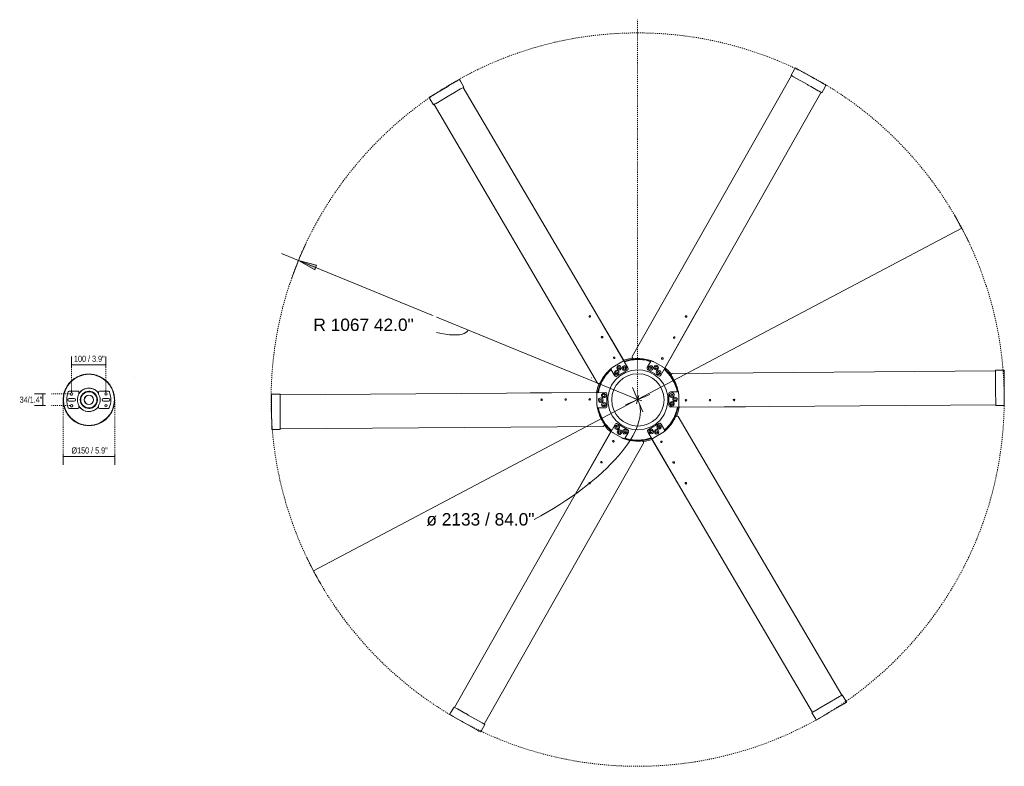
# Model space of a CAD drawing. Header units: millimetres. Extents: x 5663 to 13567, y -2091 to 7700.
# Tile 3 of 3: x 10703 to 13567, y 5528 to 7700. Entities that reach past the tile are written whole.
import ezdxf

# ---------------------------------------------------------------- set-up
doc = ezdxf.new("R2010")
doc.units = ezdxf.units.MM
doc.linetypes.add('Dash', pattern=[6, 3, -3])
doc.linetypes.add('Punto', pattern=[4.7625, 0, -4.7625])
for name, color, linetype, lineweight in [('Aparatos eléctricos', 7, 'Continuous', 15), ('Cotas', 7, 'Continuous', 9), ('Cotas-18', 7, 'Continuous', 9), ('Cotas-8', 7, 'Continuous', 9), ('Lighthing Fixture Detail Wide Black', 7, 'Continuous', 20)]:
    doc.layers.add(name, color=color, linetype=linetype, lineweight=lineweight)
doc.layers.add('Lighthing Fixture Dim Grey Dash', color=7, linetype='Dash', lineweight=15, true_color=0xd2d2d2)
doc.layers.add('Ligthing Fixture ADD', color=7, linetype='Punto', lineweight=9, true_color=0xffffff)
doc.styles.add('Arial', font='arial.ttf', dxfattribs={"height": 36})
doc.styles.add('Arial Narrow_1', font='ARIALN.TTF', dxfattribs={"height": 17.6})
doc.dimstyles.new('Diameter_-_3mm_Arial', dxfattribs={"dimscale": 304.8, "dimtxt": 36.729338, "dimasz": 0, "dimexe": 0.141732, "dimexo": 0, "dimgap": 0.088583, "dimtad": 3, "dimjust": 3, "dimtih": 1, "dimtoh": 1, "dimdec": 0, "dimzin": 0, "dimdsep": 46, "dimtxsty": 'Arial', "dimblk1": 'NONE', "dimblk2": 'NONE', "dimsah": 1, "dimcen": 0.09, "dimadec": 0, "dimazin": 0, "dimtfac": 1, "dimtdec": 4, "dimtix": 1, "dimtmove": 0, "dimatfit": 2, "dimfxl": 1, "dimtvp": 1, "dimtolj": 1, "dimtzin": 0, "dimarcsym": 2})
doc.dimstyles.new('FARO_-_2_2mm_Arial_Narrow_mm_Inch_Left_H', dxfattribs={"dimscale": 304.8, "dimtxt": 18.012385, "dimasz": 0, "dimexe": 0.07874, "dimexo": 0.0625, "dimgap": 0.013123, "dimtad": 3, "dimtih": 1, "dimtoh": 1, "dimdec": 0, "dimzin": 0, "dimdsep": 46, "dimtxsty": 'Arial Narrow_1', "dimblk1": 'NONE', "dimblk2": 'NONE', "dimsah": 1, "dimcen": 0.09, "dimadec": 0, "dimazin": 0, "dimtfac": 1, "dimtdec": 4, "dimtix": 1, "dimtmove": 0, "dimatfit": 3, "dimfxl": 0.026247, "dimfxlon": 1, "dimtvp": 1, "dimtolj": 1, "dimtzin": 0, "dimarcsym": 2})
doc.dimstyles.new('FARO_-_2_2mm_Arial_Narrow_mm_Inch_Right_2', dxfattribs={"dimscale": 304.8, "dimtxt": 18.012385, "dimasz": 0, "dimexe": 0.07874, "dimexo": 0.0625, "dimgap": 0.013123, "dimtad": 1, "dimdec": 0, "dimzin": 0, "dimdsep": 46, "dimtxsty": 'Arial Narrow_1', "dimblk1": 'NONE', "dimblk2": 'NONE', "dimsah": 1, "dimcen": 0.09, "dimadec": 0, "dimazin": 0, "dimtfac": 1, "dimtdec": 4, "dimtix": 1, "dimtmove": 0, "dimatfit": 3, "dimfxl": 0.026247, "dimfxlon": 1, "dimtvp": 1, "dimtolj": 1, "dimtzin": 0, "dimarcsym": 2})
doc.dimstyles.new('Radial_-_3mm_Arial', dxfattribs={"dimscale": 304.8, "dimtxt": 36.729338, "dimasz": 0.177165, "dimexe": 0.177165, "dimexo": 0, "dimgap": 0.103346, "dimtad": 3, "dimjust": 3, "dimtih": 1, "dimtoh": 1, "dimdec": 0, "dimzin": 0, "dimdsep": 46, "dimtxsty": 'Arial', "dimsah": 1, "dimcen": 0.09, "dimdle": 0.177165, "dimadec": 0, "dimazin": 0, "dimtfac": 1, "dimtdec": 4, "dimtix": 1, "dimtmove": 0, "dimatfit": 2, "dimfxl": 1, "dimtvp": 1, "dimtfill": 1, "dimtolj": 1, "dimtzin": 0, "dimarcsym": 2})

# ---------------------------------------------------------------- blocks, each defined once
blk = doc.blocks.new('33465A - 33461A ANDROS Anodized white ceiling fan-545737-Planta_PDF Fixing Holes')
at = {"layer": 'Aparatos eléctricos', "lineweight": 9}
for p, q in [((-42.9, 3.5), (-57.9, 3.5)), ((-57.5, 25), (-31.9, 25)), ((-28.9, 22), (-28.9, 16.8)), ((28.1, 16.8), (28.1, 22)), ((31.1, 25), (56.7, 25)), ((57.1, 3.5), (42.1, 3.5)), ((-57.9, -3.5), (-42.9, -3.5)), ((-31.9, -25), (-57.5, -25)), ((-28.9, -16.8), (-28.9, -22)), ((28.1, -22), (28.1, -16.8)), ((56.7, -25), (31.1, -25)), ((42.1, -3.5), (57.1, -3.5))]:
    blk.add_line(p, q, dxfattribs=at)
at = {"layer": 'Aparatos eléctricos', "lineweight": 9, "flags": 128}
for points in [[(-28.9, 18.1), (-24.3, 24.1), (-18, 29.1), (-10.7, 32.5), (-2.8, 34.1), (0, 34.2)], [(0, 34.2), (8, 33.2), (15.5, 30.5), (22.2, 26), (27.6, 20.1), (28.1, 19.3)], [(0, -34.2), (-8, -33.2), (-15.5, -30.5), (-22.2, -26), (-27.6, -20.1), (-28.9, -17.8)], [(28.1, -19.2), (24.3, -24.1), (18, -29.1), (10.7, -32.5), (2.8, -34.1), (0, -34.2)]]:
    blk.add_lwpolyline(points, dxfattribs=at)
at = {"layer": 'Aparatos eléctricos', "lineweight": 9}
for centre, radius, start, end in [((0, 0), 74.2, 90, 270), ((0, 0), 75, 128.5101, 132.1501), ((0, 0), 75, 120.9619, 124.7), ((0, 0), 75, 113.5101, 117.1501), ((0, 0), 75, 105.9619, 109.7), ((0, 0), 75, 98.5101, 102.1501), ((0, 0), 75, 90.9619, 94.7), ((0, 0), 74.2, 270, 90), ((0, 0), 75, 83.5101, 87.1501), ((0, 0), 75, 75.9563, 79.7), ((0, 0), 75, 68.5475, 72.2291), ((0, 0), 75, 60.9673, 64.6573), ((0, 0), 75, 53.4724, 57.0698), ((0, 0), 75, 150.9619, 154.7), ((0, 0), 75, 143.5101, 147.1501), ((0, 0), 75, 135.9619, 139.7), ((0, 0), 34.1, 90, 148.3469), ((0, 0), 34.1, 34.073, 90), ((0, 0), 75, 45.9619, 49.7449), ((0, 0), 75, 38.5101, 42.1501), ((0, 0), 75, 30.9619, 34.7), ((0, 0), 75, 23.5101, 27.1501), ((0, 0), 75, 173.5101, 177.1501), ((0, 0), 75, 165.9619, 169.7), ((0, 0), 75, 158.5101, 162.1501), ((-0.7, 0), 63.9, 158.8687, 201.0085), ((-57.9, 0), 3.5, 90, 270), ((-57.5, 22), 3.04, 90, 158.8687), ((-50.4, 17), 3.5, 360, 180), ((-50.4, 17), 3.5, 180, 360), ((-42.9, 0), 3.5, 270, 90), ((-0.7, 0), 32.9, 149.2547, 210.7453), ((-31.9, 22), 3.01, 0, 90), ((0, 0), 25, 90, 270), ((0, 0), 23.5, 90, 270), ((0, 0), 13.5, 90, 270), ((0, 0), 13.3, 90, 270), ((0, 0), 25, 66, 90), ((0, 0), 23.5, 270, 90), ((0, 0), 13.5, 270, 90), ((0, 0), 13.3, 270, 90), ((0, 0), 25, 294.0001, 65.9999), ((31.1, 22), 3.01, 90, 180), ((-0.2, 0), 32.9, 329.2547, 30.7453), ((42.1, 0), 3.5, 90, 270), ((49.6, 17), 3.5, 0, 180), ((49.6, 17), 3.5, 180, 360), ((56.7, 22), 3.04, 21.1313, 90), ((57.1, 0), 3.5, 270, 90), ((-0.2, 0), 63.9, 338.9915, 21.1313), ((0, 0), 75, 15.9619, 19.7), ((0, 0), 75, 8.5101, 12.1501), ((0, 0), 75, 0.9619, 4.7), ((0, 0), 75, 180.9619, 184.7), ((0, 0), 75, 188.5101, 192.1501), ((0, 0), 75, 195.9619, 199.7), ((-57.5, -22), 3.04, 198.3769, 270), ((-50.4, -17), 3.5, 360, 180), ((-50.4, -17), 3.5, 180, 360), ((-31.9, -22), 3.01, 270, 0), ((0, 0), 34.1, 211.6531, 270), ((0, 0), 34.1, 270, 325.927), ((0, 0), 25, 270, 294), ((31.1, -22), 3.01, 180, 270), ((49.6, -17), 3.5, 0, 180), ((49.6, -17), 3.5, 180, 360), ((56.7, -22), 3.04, 270, 341.6231), ((0, 0), 75, 338.5101, 342.1501), ((0, 0), 75, 345.9619, 349.7), ((0, 0), 75, 353.5101, 357.1501), ((0, 0), 75, 203.5101, 207.1501), ((0, 0), 75, 210.9619, 214.7), ((0, 0), 75, 218.5101, 222.1501), ((0, 0), 75, 225.9619, 229.7449), ((0, 0), 75, 308.5101, 312.1501), ((0, 0), 75, 315.9619, 319.7), ((0, 0), 75, 323.5101, 327.1501), ((0, 0), 75, 330.9619, 334.7), ((0, 0), 75, 233.4724, 237.0698), ((0, 0), 75, 240.9673, 244.6573), ((0, 0), 75, 248.5475, 252.2291), ((0, 0), 75, 255.9563, 259.7), ((0, 0), 75, 263.5101, 267.1501), ((0, 0), 75, 270.9619, 274.7), ((0, 0), 75, 278.5101, 282.1501), ((0, 0), 75, 285.9619, 289.7), ((0, 0), 75, 293.5101, 297.1501), ((0, 0), 75, 300.9619, 304.7)]:
    blk.add_arc(centre, radius, start, end, dxfattribs=at)
blk = doc.blocks.new('33465A - 33461A ANDROS Anodized white ceiling fan-545737-Planta_PDF')
at = {"layer": 'Aparatos eléctricos'}
for p, q in [((-465.6, 961.4), (-505.9, 938.6)), ((-465.6, 961.4), (-462.5, 963.2)), ((-457.9, 965.8), (-462.5, 963.2)), ((-457.9, 965.8), (-455.4, 961.5)), ((-455.4, 961.5), (-445.6, 944.1)), ((-540.2, 919.1), (-547.2, 915.2)), ((-540.2, 919.1), (-537.4, 920.7)), ((-515.3, 933.3), (-537.4, 920.7)), ((-515.3, 933.3), (-513.3, 934.4)), ((-508.2, 937.3), (-513.3, 934.4)), ((-508.2, 937.3), (-505.9, 938.6)), ((-493.5, 916.9), (-495.8, 915.6)), ((-493.5, 916.9), (-453.3, 939.7)), ((-450.2, 941.5), (-453.3, 939.7)), ((-450.2, 941.5), (-445.6, 944.1)), ((-447.3, 943.1), (16.4, 125.7)), ((506.3, 909.9), (516.4, 927.2)), ((516.4, 927.2), (518.9, 931.5)), ((519, 931.5), (518.9, 931.5)), ((525.9, 927.4), (519, 931.5)), ((525.9, 927.4), (528.7, 925.8)), ((550.6, 912.9), (528.7, 925.8)), ((-547.2, 915.2), (-547.2, 915.1)), ((-544.8, 910.8), (-547.2, 915.1)), ((-534.9, 893.4), (-544.8, 910.8)), ((-534.9, 893.4), (-527.9, 897.4)), ((-534.9, 893.4), (-534.9, 893.4)), ((-78.2, 92.4), (-533.1, 894.4)), ((-525, 899), (-527.9, 897.4)), ((-503, 911.5), (-525, 899)), ((-500.9, 912.7), (-503, 911.5)), ((-500.9, 912.7), (-495.8, 915.6)), ((41, 114), (508, 908.9)), ((506.3, 909.9), (506.3, 909.9)), ((506.3, 909.9), (513.2, 905.8)), ((516, 904.2), (513.2, 905.8)), ((537.9, 891.3), (516, 904.2)), ((539.9, 890.2), (537.9, 891.3)), ((539.9, 890.2), (545, 887.2)), ((550.6, 912.9), (552.6, 911.7)), ((557.7, 908.7), (552.6, 911.7)), ((557.7, 908.7), (559.9, 907.4)), ((599.8, 884), (559.9, 907.4)), ((547.3, 885.9), (545, 887.2)), ((547.3, 885.9), (587.1, 862.4)), ((590.2, 860.6), (587.1, 862.4)), ((590.2, 860.6), (594.8, 857.9)), ((605, 875.1), (594.8, 857.9)), ((599.8, 884), (602.9, 882.2)), ((607.5, 879.5), (602.9, 882.2)), ((607.5, 879.5), (605, 875.1)), ((593.1, 858.9), (117.1, 48.7)), ((-66.4, 71.5), (-173.8, 260.9)), ((28.8, 93.3), (139, 281)), ((-1065.4, 86.4), (-1060.4, 86.3)), ((-1065.4, 86.4), (-1065.4, 81)), ((-1060.4, 86.3), (-1040.4, 86.2)), ((-1040.4, 80.9), (-1040.4, 86.2)), ((-73, 95.4), (-78.2, 92.5)), ((-78.2, 92.5), (-78.2, 92.4)), ((-73, 95.4), (-72.3, 95.8)), ((-46.4, 110.5), (-72.3, 95.8)), ((-29.2, 86.9), (-59.6, 69.7)), ((-46.4, 110.5), (-45.7, 110.9)), ((-45.4, 111.1), (-45.7, 110.9)), ((-37.8, 112.3), (-27.3, 93.8)), ((60.7, 68.7), (30.5, 86.4)), ((46.2, 110.9), (41, 114)), ((41, 114), (41, 114)), ((46.2, 110.9), (46.9, 110.5)), ((72.5, 95.4), (46.9, 110.5)), ((78.3, 88.8), (67.6, 70.5)), ((72.5, 95.4), (73.1, 95)), ((73.5, 94.8), (73.1, 95)), ((-1065.4, 77.5), (-1065.8, 31.2)), ((-1065.4, 77.5), (-1065.4, 81)), ((-1040.8, 31), (-1040.4, 77.3)), ((-1040.4, 84.2), (-100.7, 77.1)), ((-1040.4, 80.9), (-1040.4, 77.3)), ((-1065.8, 28.6), (-1065.8, 31.2)), ((-1040.8, 31), (-1040.8, 28.4)), ((-1065.9, 20.4), (-1066.1, -5)), ((-1065.8, 28.6), (-1065.9, 22.7)), ((-1065.9, 20.4), (-1065.9, 22.7)), ((-1040.9, 20.2), (-1041.1, -5.2)), ((-1040.9, 22.5), (-1040.8, 28.4)), ((-1040.9, 22.5), (-1040.9, 20.2)), ((-118.9, 15.1), (-119.1, -14.7)), ((-118.9, 16.2), (-118.9, 15.8)), ((-118.9, 15.1), (-118.9, 15.8)), ((-116.1, 23.4), (-94.8, 23.3)), ((-89.9, 18.2), (-90.1, -16.8)), ((89.9, -18.2), (90.1, 16.8)), ((95.2, 21.7), (312.9, 20.1)), ((118.9, -15.1), (119.1, 14.7)), ((119.1, 15.5), (119.2, 21.5)), ((119.1, 15.5), (119.1, 14.7)), ((119.2, 21.5), (1041.1, 14.5)), ((119.2, 21.5), (119.2, 21.5)), ((1040.9, -20.2), (1041.1, 5.2)), ((1041.2, 16.5), (1041.1, 8.4)), ((1041.1, 5.2), (1041.1, 8.4)), ((1041.2, 16.5), (1061.2, 16.4)), ((1041.2, 16.5), (1041.2, 16.5)), ((1061.2, 16.4), (1066.2, 16.3)), ((1065.9, -20.4), (1066.1, 5)), ((1066.1, 8.3), (1066.2, 16.3)), ((1066.1, 8.3), (1066.1, 5)), ((1066.2, 16.3), (1066.2, 16.3)), ((-1066.1, -8.3), (-1066.2, -16.3)), ((-1061.2, -16.4), (-1066.2, -16.3)), ((-1066.2, -16.3), (-1066.2, -16.3)), ((-1066.1, -8.3), (-1066.1, -5)), ((-1041.2, -16.5), (-1061.2, -16.4)), ((-1041.2, -16.5), (-1041.1, -8.4)), ((-1041.2, -16.5), (-1041.2, -16.5)), ((-1041.1, -5.2), (-1041.1, -8.4)), ((-119.2, -21.5), (-1041.1, -14.5)), ((-95.2, -21.7), (-312.9, -20.1)), ((-119.1, -15.5), (-119.2, -21.5)), ((-119.2, -21.5), (-119.2, -21.5)), ((-119.1, -15.5), (-119.1, -14.7)), ((116.1, -23.4), (94.8, -23.3)), ((118.9, -15.1), (118.9, -15.8)), ((118.9, -16.2), (118.9, -15.8)), ((1040.9, -22.5), (1040.8, -28.4)), ((1040.8, -31), (1040.8, -28.4)), ((1040.9, -22.5), (1040.9, -20.2)), ((1065.8, -28.6), (1065.9, -22.7)), ((1065.8, -28.6), (1065.8, -31.2)), ((1065.9, -20.4), (1065.9, -22.7)), ((-593.1, -858.9), (-117.1, -48.7)), ((1040.8, -31), (1040.4, -77.3)), ((1065.4, -77.5), (1065.8, -31.2)), ((-78.3, -88.8), (-67.6, -70.5)), ((-60.7, -68.7), (-30.5, -86.4)), ((29.2, -86.9), (59.6, -69.7)), ((66.4, -71.5), (173.8, -260.9)), ((1040.4, -84.2), (100.7, -77.1)), ((1040.4, -80.9), (1040.4, -77.3)), ((1040.4, -80.9), (1040.4, -86.2)), ((1065.4, -77.5), (1065.4, -81)), ((1065.4, -86.4), (1065.4, -81)), ((-41, -114), (-508, -908.9)), ((-28.8, -93.3), (-139, -281)), ((-73.5, -94.8), (-73.1, -95)), ((-72.5, -95.4), (-73.1, -95)), ((-72.5, -95.4), (-46.9, -110.5)), ((-46.2, -110.9), (-46.9, -110.5)), ((-46.2, -110.9), (-41, -114)), ((-41, -114), (-41, -114)), ((37.8, -112.3), (27.3, -93.8)), ((45.4, -111.1), (45.7, -110.9)), ((46.4, -110.5), (45.7, -110.9)), ((46.4, -110.5), (72.3, -95.8)), ((73, -95.4), (72.3, -95.8)), ((73, -95.4), (78.2, -92.5)), ((78.2, -92.4), (533.1, -894.4)), ((78.2, -92.5), (78.2, -92.4)), ((1060.4, -86.3), (1040.4, -86.2)), ((1065.4, -86.4), (1060.4, -86.3)), ((447.3, -943.1), (-16.4, -125.7)), ((-605, -875.1), (-594.8, -857.9)), ((-590.2, -860.6), (-594.8, -857.9)), ((-607.5, -879.5), (-605, -875.1)), ((-607.5, -879.5), (-602.9, -882.2)), ((-599.8, -884), (-602.9, -882.2)), ((-599.8, -884), (-559.9, -907.4)), ((-590.2, -860.6), (-587.1, -862.4)), ((-547.3, -885.9), (-587.1, -862.4)), ((-547.3, -885.9), (-545, -887.2)), ((-539.9, -890.2), (-545, -887.2)), ((-557.7, -908.7), (-559.9, -907.4)), ((-557.7, -908.7), (-552.6, -911.7)), ((-550.6, -912.9), (-552.6, -911.7)), ((-550.6, -912.9), (-528.7, -925.8)), ((-539.9, -890.2), (-537.9, -891.3)), ((-537.9, -891.3), (-516, -904.2)), ((-506.3, -909.9), (-516.4, -927.2)), ((-516, -904.2), (-513.2, -905.8)), ((-506.3, -909.9), (-513.2, -905.8)), ((-506.3, -909.9), (-506.3, -909.9)), ((493.5, -916.9), (495.8, -915.6)), ((500.9, -912.7), (495.8, -915.6)), ((500.9, -912.7), (503, -911.5)), ((503, -911.5), (525, -899)), ((525, -899), (527.9, -897.4)), ((534.9, -893.4), (527.9, -897.4)), ((534.9, -893.4), (544.8, -910.8)), ((534.9, -893.4), (534.9, -893.4)), ((540.2, -919.1), (547.2, -915.2)), ((544.8, -910.8), (547.2, -915.1)), ((547.2, -915.2), (547.2, -915.1)), ((-525.9, -927.4), (-528.7, -925.8)), ((-525.9, -927.4), (-519, -931.5)), ((-519, -931.5), (-518.9, -931.5)), ((-516.4, -927.2), (-518.9, -931.5)), ((450.2, -941.5), (445.6, -944.1)), ((455.4, -961.5), (445.6, -944.1)), ((450.2, -941.5), (453.3, -939.7)), ((493.5, -916.9), (453.3, -939.7)), ((465.6, -961.4), (505.9, -938.6)), ((508.2, -937.3), (505.9, -938.6)), ((508.2, -937.3), (513.3, -934.4)), ((515.3, -933.3), (513.3, -934.4)), ((515.3, -933.3), (537.4, -920.7)), ((540.2, -919.1), (537.4, -920.7)), ((457.9, -965.8), (455.4, -961.5)), ((457.9, -965.8), (462.5, -963.2)), ((465.6, -961.4), (462.5, -963.2))]:
    blk.add_line(p, q, dxfattribs=at)
at = {"layer": 'Aparatos eléctricos', "flags": 128}
for points in [[(-37.1, 111), (-24, 115), (-2.6, 117.5), (0, 117.5)], [(0, 117.5), (21.4, 115.5), (38.9, 110.6)], [(15.1, 121.1), (21.9, 120.5), (41.6, 115.1)], [(-114.7, 23.4), (-113.4, 30.7), (-105.9, 50.8), (-94.9, 69.3), (-80.6, 85.5), (-76.3, 88.9)], [(-97.4, 73.6), (-88.4, 84.9), (-78.7, 93.2)], [(0, -87.5), (-18.5, -85.5), (-36.1, -79.7), (-52.1, -70.3), (-65.8, -57.7), (-76.5, -42.5), (-83.7, -25.4), (-87.2, -7.2), (-86.8, 11.4), (-82.4, 29.4), (-74.4, 46.1), (-62.9, 60.8), (-48.7, 72.7), (-32.3, 81.3), (-14.4, 86.3), (0, 87.5)], [(0, 87.5), (18.5, 85.5), (36.1, 79.7), (52.1, 70.3), (65.8, 57.7), (76.5, 42.5), (83.7, 25.4), (87.2, 7.2), (86.8, -11.4), (82.4, -29.4), (74.4, -46.1), (62.9, -60.8), (48.7, -72.7), (32.3, -81.3), (14.4, -86.3), (0, -87.5)], [(77.8, 87.9), (78.7, 87.3), (93.3, 71.4), (104.8, 53.2), (112.7, 33.2), (115, 21.6)], [(112.4, 47.5), (116.6, 37.7), (120.2, 21.6)], [(-112.4, -47.5), (-116.6, -37.7), (-120.2, -21.6)], [(-77.8, -87.9), (-78.7, -87.3), (-93.3, -71.4), (-104.8, -53.2), (-112.7, -33.2), (-115, -21.6)], [(114.7, -23.4), (113.4, -30.7), (105.9, -50.8), (94.9, -69.3), (80.6, -85.5), (76.3, -88.9)], [(97.4, -73.6), (88.4, -84.9), (78.7, -93.2)], [(0, -117.5), (-21.4, -115.5), (-38.9, -110.6)], [(37.1, -111), (24, -115), (2.6, -117.5), (0, -117.5)], [(-15.1, -121.1), (-21.9, -120.5), (-41.6, -115.1)]]:
    blk.add_lwpolyline(points, dxfattribs=at)
at = {"layer": 'Aparatos eléctricos'}
for centre, radius, start, end in [((-167.5, 264.5), 7.35, 205.5103, 209.5663), ((145.4, 277.3), 7.35, 145.5103, 149.5663), ((-140.3, 242.3), 2.29, 29.5663, 209.5663), ((-140.3, 242.3), 2.29, 209.5663, 29.5663), ((139.7, 242.7), 2.29, 149.5663, 329.5663), ((139.7, 242.7), 2.29, 329.5663, 149.5663), ((-105.8, 181.4), 2.29, 29.5663, 209.5663), ((-105.8, 181.4), 2.29, 209.5663, 29.5663), ((104.2, 182.3), 2.29, 149.5663, 329.5663), ((104.2, 182.3), 2.29, 329.5663, 149.5663), ((-71.2, 120.6), 2.29, 29.5663, 209.5663), ((-71.2, 120.6), 2.29, 209.5663, 29.5663), ((0, 0), 119, 90, 108.6663), ((0, 0), 119, 70.4653, 90), ((68.8, 122), 2.29, 149.5663, 329.5663), ((68.8, 122), 2.29, 329.5663, 149.5663), ((0, 0), 119, 130.4836, 168.6335), ((-60.2, 79.9), 6.62, 299.5663, 119.5663), ((-53.2, 94), 6.58, 119.5663, 299.5663), ((-53.2, 94), 6.58, 299.5663, 119.5663), ((-53.2, 94), 3.1, 119.5663, 299.5663), ((-53.2, 94), 3.1, 299.5663, 119.5663), ((-37.6, 92.7), 6.61, 119.5663, 299.5663), ((-37.6, 92.7), 6.61, 299.5663, 119.5663), ((-37.6, 92.7), 3.1, 119.5663, 299.5663), ((-37.6, 92.7), 3.1, 299.5663, 119.5663), ((469.7, 495.9), 636.2, 216.9507, 217.0876), ((-31.6, 91.3), 5, 299.5663, 29.5663), ((33.1, 90.8), 5, 149.5663, 239.5663), ((39.1, 92.1), 6.62, 59.5663, 239.5663), ((39.1, 92.1), 6.62, 239.5663, 59.5663), ((39.1, 92.1), 3.1, 59.5663, 239.5663), ((39.1, 92.1), 3.1, 239.5663, 59.5663), ((54.8, 93.1), 6.58, 59.5663, 239.5663), ((54.8, 93.1), 6.58, 239.5663, 59.5663), ((54.8, 93.1), 3.1, 59.5663, 239.5663), ((54.8, 93.1), 3.1, 239.5663, 59.5663), ((664.3, -158.9), 636.2, 156.9507, 157.0876), ((0, 0), 119, 10.4715, 48.6284), ((-60.2, 79.9), 6.62, 119.5663, 299.5663), ((-62.1, 74), 5, 209.5663, 299.5663), ((-60.2, 79.9), 3.1, 119.5663, 299.5663), ((-60.2, 79.9), 3.1, 299.5663, 119.5663), ((61.5, 78.9), 6.61, 59.5663, 239.5663), ((61.5, 78.9), 6.61, 239.5663, 59.5663), ((61.5, 78.9), 3.1, 59.5663, 239.5663), ((61.5, 78.9), 3.1, 239.5663, 59.5663), ((63.2, 73), 5, 239.5663, 329.5663), ((-280, -0.3), 2.29, 89.5663, 269.5663), ((-280, -0.3), 2.29, 269.5663, 89.5663), ((-210, -0.9), 2.29, 89.5663, 269.5663), ((-210, -0.9), 2.29, 269.5663, 89.5663), ((-140, -1.4), 2.29, 89.5663, 269.5663), ((-140, -1.4), 2.29, 269.5663, 89.5663), ((-194.6, 654.8), 636.2, 276.9507, 277.0876), ((-108, 0.9), 6.58, 359.5663, 179.5663), ((-108, 0.9), 6.58, 179.5663, 359.5663), ((-108, 0.9), 3.1, 359.5663, 179.5663), ((-108, 0.9), 3.1, 179.5663, 359.5663), ((-99.1, 13.8), 6.61, 359.5663, 179.5663), ((-99.1, 13.8), 6.61, 179.5663, 359.5663), ((-99.1, 13.8), 3.1, 359.5663, 179.5663), ((-99.1, 13.8), 3.1, 179.5663, 359.5663), ((-94.9, 18.3), 5, 359.5663, 89.5663), ((95.1, 16.7), 5, 89.5663, 179.5663), ((99.3, 12.2), 6.62, 359.5663, 179.5663), ((99.3, 12.2), 6.62, 179.5663, 359.5663), ((99.3, 12.2), 3.1, 359.5663, 179.5663), ((99.3, 12.2), 3.1, 179.5663, 359.5663), ((108, -0.9), 6.58, 359.5663, 179.5663), ((108, -0.9), 3.1, 359.5663, 179.5663), ((140, 1.4), 2.29, 89.5663, 269.5663), ((140, 1.4), 2.29, 269.5663, 89.5663), ((210, 0.9), 2.29, 89.5663, 269.5663), ((210, 0.9), 2.29, 269.5663, 89.5663), ((280, 0.3), 2.29, 89.5663, 269.5663), ((280, 0.3), 2.29, 269.5663, 89.5663), ((312.8, 12.8), 7.35, 85.5103, 89.5663), ((-312.8, -12.8), 7.35, 265.5103, 269.5663), ((0, 0), 119, 190.4715, 228.6284), ((-99.3, -12.2), 6.62, 359.5663, 179.5663), ((-99.3, -12.2), 6.62, 179.5663, 359.5663), ((-99.3, -12.2), 3.1, 359.5663, 179.5663), ((-99.3, -12.2), 3.1, 179.5663, 359.5663), ((-95.1, -16.7), 5, 269.5663, 359.5663), ((0, 0), 119, 310.4836, 348.6335), ((94.9, -18.3), 5, 179.5663, 269.5663), ((99.1, -13.8), 6.61, 359.5663, 179.5663), ((99.1, -13.8), 6.61, 179.5663, 359.5663), ((99.1, -13.8), 3.1, 359.5663, 179.5663), ((99.1, -13.8), 3.1, 179.5663, 359.5663), ((108, -0.9), 6.58, 179.5663, 359.5663), ((108, -0.9), 3.1, 179.5663, 359.5663), ((194.6, -654.8), 636.2, 96.9507, 97.0876), ((-61.5, -78.9), 6.61, 59.5663, 239.5663), ((-63.2, -73), 5, 59.5663, 149.5663), ((-61.5, -78.9), 6.61, 239.5663, 59.5663), ((-61.5, -78.9), 3.1, 59.5663, 239.5663), ((-61.5, -78.9), 3.1, 239.5663, 59.5663), ((-39.1, -92.1), 6.62, 59.5663, 239.5663), ((60.2, -79.9), 6.62, 119.5663, 299.5663), ((60.2, -79.9), 6.62, 299.5663, 119.5663), ((60.2, -79.9), 3.1, 119.5663, 299.5663), ((60.2, -79.9), 3.1, 299.5663, 119.5663), ((62.1, -74), 5, 29.5663, 119.5663), ((-664.3, 158.9), 636.2, 336.9507, 337.0876), ((-54.8, -93.1), 6.58, 59.5663, 239.5663), ((-54.8, -93.1), 6.58, 239.5663, 59.5663), ((-54.8, -93.1), 3.1, 59.5663, 239.5663), ((-54.8, -93.1), 3.1, 239.5663, 59.5663), ((-39.1, -92.1), 6.62, 239.5663, 59.5663), ((-39.1, -92.1), 3.1, 59.5663, 239.5663), ((-39.1, -92.1), 3.1, 239.5663, 59.5663), ((0, 0), 119, 250.4653, 270), ((-33.1, -90.8), 5, 329.5663, 59.5663), ((0, 0), 119, 270, 288.6663), ((31.6, -91.3), 5, 119.5663, 209.5663), ((37.6, -92.7), 6.61, 119.5663, 299.5663), ((37.6, -92.7), 6.61, 299.5663, 119.5663), ((37.6, -92.7), 3.1, 119.5663, 299.5663), ((37.6, -92.7), 3.1, 299.5663, 119.5663), ((-469.7, -495.9), 636.2, 36.951, 37.0876), ((53.2, -94), 6.58, 119.5663, 299.5663), ((53.2, -94), 6.58, 299.5663, 119.5663), ((53.2, -94), 3.1, 119.5663, 299.5663), ((53.2, -94), 3.1, 299.5663, 119.5663), ((-68.8, -122), 2.29, 149.5663, 329.5663), ((-68.8, -122), 2.29, 329.5663, 149.5663), ((71.2, -120.6), 2.29, 29.5663, 209.5663), ((71.2, -120.6), 2.29, 209.5663, 29.5663), ((-104.2, -182.3), 2.29, 149.5663, 329.5663), ((-104.2, -182.3), 2.29, 329.5663, 149.5663), ((105.8, -181.4), 2.29, 29.5663, 209.5663), ((105.8, -181.4), 2.29, 209.5663, 29.5663), ((-139.7, -242.7), 2.29, 149.5663, 329.5663), ((-139.7, -242.7), 2.29, 329.5663, 149.5663), ((140.3, -242.3), 2.29, 29.5663, 209.5663), ((140.3, -242.3), 2.29, 209.5663, 29.5663), ((-145.4, -277.3), 7.35, 327.4181, 329.5663), ((167.5, -264.5), 7.35, 25.5103, 29.5663)]:
    blk.add_arc(centre, radius, start, end, dxfattribs=at)
for points in [[(-42.7, 112.1), (-39.8, 113.2), (-37, 114.1), (-34.1, 115)], [(10.9, 119.6), (6.8, 119.9), (-1.5, 120.2), (-14.3, 119.3), (-27.2, 117.1), (-35.7, 114.6), (-40, 113.1)], [(-28.5, 116.5), (-25.8, 117.2), (-23.1, 117.7), (-20.4, 118.2)], [(-15.1, 119), (-10.8, 119.5), (-6.6, 119.8), (-2.3, 120)], [(13.4, 119.9), (13, 119.8), (12.2, 119.6), (11.4, 119.5), (10.9, 119.6)], [(14.2, 120.4), (14.1, 120.3), (13.9, 120.2), (13.6, 120.1), (13.5, 120), (13.4, 119.9)], [(14.2, 120.4), (14.4, 120.5), (14.7, 120.7), (14.9, 120.9)], [(16.4, 123.7), (16.4, 123.8), (16.4, 123.9), (16.5, 124)], [(-40.8, 112.8), (-41, 112.8), (-41.3, 112.6), (-42, 112.4), (-42.7, 112.1), (-43.4, 111.9), (-44.1, 111.6), (-44.8, 111.3), (-45.2, 111.1), (-45.4, 111.1)], [(-40, 113.1), (-40, 113.1), (-40.2, 113), (-40.4, 112.9), (-40.6, 112.9), (-40.7, 112.8), (-40.8, 112.8)], [(77.3, 91.7), (77.2, 91.9), (76.9, 92.1), (76.4, 92.5), (75.8, 93), (75.2, 93.5), (74.6, 94), (74, 94.4), (73.7, 94.7), (73.5, 94.8)], [(75.8, 93), (78.1, 91.1), (80.4, 89.1), (82.5, 87)], [(78, 91.2), (77.9, 91.2), (77.8, 91.3), (77.6, 91.5), (77.4, 91.6), (77.3, 91.7), (77.3, 91.7)], [(109, 50.3), (107.3, 54), (103.3, 61.4), (96.2, 72), (87.8, 82.1), (81.4, 88.2), (78, 91.2)], [(-98.1, 69.2), (-100.4, 65.9), (-104.8, 58.8), (-110.5, 47.3), (-115, 35), (-117.1, 26.3), (-117.9, 22)], [(-110.6, 46.4), (-108.9, 50.4), (-107.1, 54.2), (-105.1, 58)], [(-98.9, 76.1), (-99, 76.1), (-99.1, 76.2), (-99.2, 76.2)], [(-97.2, 71.6), (-97.2, 71.1), (-97.4, 70.3), (-97.8, 69.6), (-98.1, 69.2)], [(-97.2, 72.5), (-97.2, 72.8), (-97.2, 73.1), (-97.3, 73.4)], [(-97.2, 72.4), (-97.2, 72.4), (-97.1, 72.1), (-97.2, 71.8), (-97.2, 71.6), (-97.2, 71.6)], [(86.6, 82.9), (88.6, 80.9), (90.4, 78.8), (92.2, 76.7)], [(95.5, 72.6), (98.1, 69.1), (100.5, 65.6), (102.7, 62)], [(-115.1, 33.6), (-114.4, 36.2), (-113.5, 38.9), (-112.5, 41.5)], [(110.6, 48.4), (110.2, 48.6), (109.6, 49.2), (109.2, 49.9), (109, 50.3)], [(111.3, 47.9), (111.2, 48), (111.1, 48.1), (110.8, 48.2), (110.6, 48.3), (110.6, 48.4)], [(111.3, 47.9), (111.6, 47.8), (111.9, 47.7), (112.1, 47.6)], [(112.8, 47.4), (112.9, 47.4), (113, 47.4), (113.1, 47.4)], [(115.4, 47.6), (115.4, 47.7), (115.5, 47.7), (115.6, 47.7)], [(-118.1, 21.1), (-118.1, 20.9), (-118.2, 20.5), (-118.3, 19.9), (-118.4, 19.1), (-118.6, 18.3), (-118.7, 17.6), (-118.8, 16.9), (-118.9, 16.4), (-118.9, 16.2)], [(-118.4, 19.1), (-117.9, 22.1), (-117.3, 25.1), (-116.6, 28)], [(-117.9, 22), (-118, 21.9), (-118, 21.7), (-118, 21.5), (-118.1, 21.3), (-118.1, 21.1), (-118.1, 21.1)], [(98.1, -69.2), (100.4, -65.9), (104.8, -58.8), (110.5, -47.3), (115, -35), (117.1, -26.3), (117.9, -22)], [(118.4, -19.1), (117.9, -22.1), (117.3, -25.1), (116.6, -28)], [(117.9, -22), (118, -21.9), (118, -21.7), (118, -21.5), (118.1, -21.3), (118.1, -21.1), (118.1, -21.1)], [(118.1, -21.1), (118.1, -20.9), (118.2, -20.5), (118.3, -19.9), (118.4, -19.1), (118.6, -18.3), (118.7, -17.6), (118.8, -16.9), (118.9, -16.4), (118.9, -16.2)], [(-115.4, -47.6), (-115.4, -47.7), (-115.5, -47.7), (-115.6, -47.7)], [(-112.8, -47.4), (-112.9, -47.4), (-113, -47.4), (-113.1, -47.4)], [(-111.3, -47.9), (-111.6, -47.8), (-111.9, -47.7), (-112.1, -47.6)], [(-111.3, -47.9), (-111.2, -48), (-111.1, -48.1), (-110.8, -48.2), (-110.6, -48.3), (-110.6, -48.4)], [(-110.6, -48.4), (-110.2, -48.6), (-109.6, -49.2), (-109.2, -49.9), (-109, -50.3)], [(-109, -50.3), (-107.3, -54), (-103.3, -61.4), (-96.2, -72), (-87.8, -82.1), (-81.4, -88.2), (-78, -91.2)], [(110.6, -46.4), (108.9, -50.4), (107.1, -54.2), (105.1, -58)], [(115.1, -33.6), (114.4, -36.2), (113.5, -38.9), (112.5, -41.5)], [(-95.5, -72.6), (-98.1, -69.1), (-100.5, -65.6), (-102.7, -62)], [(-86.6, -82.9), (-88.6, -80.9), (-90.4, -78.8), (-92.2, -76.7)], [(97.2, -72.4), (97.2, -72.4), (97.1, -72.1), (97.2, -71.8), (97.2, -71.6), (97.2, -71.6)], [(97.2, -71.6), (97.2, -71.1), (97.4, -70.3), (97.8, -69.6), (98.1, -69.2)], [(97.2, -72.5), (97.2, -72.8), (97.2, -73.1), (97.3, -73.4)], [(98.9, -76.1), (99, -76.1), (99.1, -76.2), (99.2, -76.2)], [(-75.8, -93), (-78.1, -91.1), (-80.4, -89.1), (-82.5, -87)], [(-78, -91.2), (-77.9, -91.2), (-77.8, -91.3), (-77.6, -91.5), (-77.4, -91.6), (-77.3, -91.7), (-77.3, -91.7)], [(-77.3, -91.7), (-77.2, -91.9), (-76.9, -92.1), (-76.4, -92.5), (-75.8, -93), (-75.2, -93.5), (-74.6, -94), (-74, -94.4), (-73.7, -94.7), (-73.5, -94.8)], [(-10.9, -119.6), (-6.8, -119.9), (1.5, -120.2), (14.3, -119.3), (27.2, -117.1), (35.7, -114.6), (40, -113.1)], [(42.7, -112.1), (39.8, -113.2), (37, -114.1), (34.1, -115)], [(40, -113.1), (40, -113.1), (40.2, -113), (40.4, -112.9), (40.6, -112.9), (40.7, -112.8), (40.8, -112.8)], [(40.8, -112.8), (41, -112.8), (41.3, -112.6), (42, -112.4), (42.7, -112.1), (43.4, -111.9), (44.1, -111.6), (44.8, -111.3), (45.2, -111.1), (45.4, -111.1)], [(-16.4, -123.7), (-16.4, -123.8), (-16.4, -123.9), (-16.5, -124)], [(-14.2, -120.4), (-14.4, -120.5), (-14.7, -120.7), (-14.9, -120.9)], [(-14.2, -120.4), (-14.1, -120.3), (-13.9, -120.2), (-13.6, -120.1), (-13.5, -120), (-13.4, -119.9)], [(-13.4, -119.9), (-13, -119.8), (-12.2, -119.6), (-11.4, -119.5), (-10.9, -119.6)], [(15.1, -119), (10.8, -119.5), (6.6, -119.8), (2.3, -120)], [(28.5, -116.5), (25.8, -117.2), (23.1, -117.7), (20.4, -118.2)]]:
    blk.add_open_spline(points, degree=3, dxfattribs=at)
for points in [[(16.4, 125.7), (16.4, 125.7), (16.4, 125.7), (16.4, 125.7), (16.4, 125.5), (16.4, 125.4), (16.5, 125.3), (16.5, 125.2), (16.5, 125), (16.5, 124.8), (16.5, 124.6), (16.5, 124.4), (16.5, 124.3), (16.5, 124.1), (16.4, 123.9), (16.4, 123.7), (16.4, 123.5), (16.3, 123.3), (16.3, 123.1), (16.2, 122.9), (16.1, 122.7), (16, 122.6), (16, 122.4), (15.9, 122.2), (15.7, 122), (15.6, 121.8), (15.4, 121.5), (15.2, 121.2), (14.8, 120.8), (14.4, 120.5), (14.2, 120.4)], [(-100.7, 77.1), (-100.7, 77.1), (-100.7, 77.1), (-100.6, 77), (-100.5, 77), (-100.4, 77), (-100.3, 76.9), (-100.2, 76.8), (-100, 76.8), (-99.8, 76.7), (-99.7, 76.6), (-99.5, 76.5), (-99.4, 76.4), (-99.2, 76.3), (-99.1, 76.2), (-98.9, 76.1), (-98.8, 75.9), (-98.6, 75.8), (-98.5, 75.7), (-98.4, 75.5), (-98.2, 75.3), (-98.1, 75.2), (-98, 75), (-97.9, 74.8), (-97.8, 74.6), (-97.7, 74.4), (-97.5, 74.1), (-97.4, 73.8), (-97.2, 73.2), (-97.2, 72.7), (-97.2, 72.4)], [(117.1, 48.7), (117.1, 48.7), (117.1, 48.7), (117, 48.6), (116.9, 48.6), (116.8, 48.5), (116.7, 48.4), (116.6, 48.3), (116.5, 48.2), (116.3, 48.1), (116.2, 48), (116, 47.9), (115.9, 47.9), (115.7, 47.8), (115.5, 47.7), (115.3, 47.6), (115.2, 47.6), (115, 47.5), (114.8, 47.5), (114.6, 47.4), (114.4, 47.4), (114.2, 47.4), (113.9, 47.4), (113.7, 47.4), (113.5, 47.4), (113.3, 47.4), (113, 47.4), (112.6, 47.5), (112, 47.6), (111.6, 47.8), (111.3, 47.9)], [(-117.1, -48.7), (-117.1, -48.7), (-117.1, -48.7), (-117, -48.6), (-116.9, -48.6), (-116.8, -48.5), (-116.7, -48.4), (-116.6, -48.3), (-116.5, -48.2), (-116.3, -48.1), (-116.2, -48), (-116, -47.9), (-115.9, -47.9), (-115.7, -47.8), (-115.5, -47.7), (-115.3, -47.6), (-115.2, -47.6), (-115, -47.5), (-114.8, -47.5), (-114.6, -47.4), (-114.4, -47.4), (-114.2, -47.4), (-113.9, -47.4), (-113.7, -47.4), (-113.5, -47.4), (-113.3, -47.4), (-113, -47.4), (-112.6, -47.5), (-112, -47.6), (-111.6, -47.8), (-111.3, -47.9)], [(100.7, -77.1), (100.7, -77.1), (100.7, -77.1), (100.6, -77), (100.5, -77), (100.4, -77), (100.3, -76.9), (100.2, -76.8), (100, -76.8), (99.8, -76.7), (99.7, -76.6), (99.5, -76.5), (99.4, -76.4), (99.2, -76.3), (99.1, -76.2), (98.9, -76.1), (98.8, -75.9), (98.6, -75.8), (98.5, -75.7), (98.4, -75.5), (98.2, -75.3), (98.1, -75.2), (98, -75), (97.9, -74.8), (97.8, -74.6), (97.7, -74.4), (97.5, -74.1), (97.4, -73.8), (97.2, -73.2), (97.2, -72.7), (97.2, -72.4)], [(-16.4, -125.7), (-16.4, -125.7), (-16.4, -125.7), (-16.4, -125.7), (-16.4, -125.5), (-16.4, -125.4), (-16.5, -125.3), (-16.5, -125.2), (-16.5, -125), (-16.5, -124.8), (-16.5, -124.6), (-16.5, -124.4), (-16.5, -124.3), (-16.5, -124.1), (-16.4, -123.9), (-16.4, -123.7), (-16.4, -123.5), (-16.3, -123.3), (-16.3, -123.1), (-16.2, -122.9), (-16.1, -122.7), (-16, -122.6), (-16, -122.4), (-15.9, -122.2), (-15.7, -122), (-15.6, -121.8), (-15.4, -121.5), (-15.2, -121.2), (-14.8, -120.8), (-14.4, -120.5), (-14.2, -120.4)]]:
    blk.add_open_spline(points, degree=3, knots=[0.175, 0.175, 0.175, 0.175, 0.2, 0.225, 0.25, 0.275, 0.29375, 0.3125, 0.35, 0.375, 0.4, 0.425, 0.45, 0.475, 0.5, 0.525, 0.55, 0.575, 0.6, 0.625, 0.65, 0.675, 0.7, 0.725, 0.75, 0.775, 0.8, 0.85, 0.9, 1, 1, 1, 1], dxfattribs=at)
blk = doc.blocks.new('DIMBLOCK9-Planta_PDF Fixing Holes')
at = {"layer": 'Cotas-8', "color": 251, "true_color": 0x5b5b5b}
for p, q in [((10853.6, 6695.9), (10853.6, 6719.9)), ((10953.6, 6695.9), (10953.6, 6719.9)), ((10853.6, 6695.9), (10953.6, 6695.9)), ((10853.6, 6695.9), (10853.6, 6687.9)), ((10953.6, 6695.9), (10953.6, 6687.9))]:
    blk.add_line(p, q, dxfattribs=at)
at = {"layer": 'Cotas-8', "color": 0, "insert": (10860.7, 6722.6), "char_height": 17.6, "width": 102.928, "attachment_point": 1, "line_spacing_factor": 0.974696, "style": 'Arial Narrow_1'}
blk.add_mtext('100 / 3.9"', dxfattribs=at)
blk = doc.blocks.new('_None')
blk = doc.blocks.new('DIMBLOCK10-Planta_PDF Fixing Holes')
at = {"layer": 'Cotas-8', "color": 251, "true_color": 0x5b5b5b}
for p, q in [((10829, 6429.2), (10829, 6437.2)), ((10829, 6429.2), (10979, 6429.2)), ((10829, 6429.2), (10829, 6405.2)), ((10979, 6429.2), (10979, 6437.2)), ((10979, 6429.2), (10979, 6405.2))]:
    blk.add_line(p, q, dxfattribs=at)
at = {"layer": 'Cotas-8', "color": 0, "insert": (10853.3, 6455.9), "char_height": 17.6, "width": 121.798, "attachment_point": 1, "line_spacing_factor": 0.974696, "style": 'Arial Narrow_1'}
blk.add_mtext('Ø150 / 5.9"', dxfattribs=at)
blk = doc.blocks.new('DIMBLOCK11-Planta_PDF Fixing Holes')
at = {"layer": 'Cotas-8', "color": 251, "true_color": 0x5b5b5b}
for p, q in [((10769.8, 6612.2), (10745.8, 6612.2)), ((10769.8, 6612.2), (10769.8, 6577.8)), ((10769.8, 6612.2), (10777.8, 6612.2)), ((10769.8, 6577.8), (10745.8, 6577.8)), ((10769.8, 6577.8), (10777.8, 6577.8))]:
    blk.add_line(p, q, dxfattribs=at)
at = {"layer": 'Cotas-8', "color": 0, "insert": (10702.6, 6603.4), "char_height": 17.6, "width": 75.824, "attachment_point": 1, "line_spacing_factor": 0.974696, "style": 'Arial Narrow_1'}
blk.add_mtext('34/1.4"', dxfattribs=at)
blk = doc.blocks.new('DIMBLOCK12-Planta_PDF')
at = {"layer": 'Cotas-18', "color": 8, "true_color": 0x787878}
for p, q in [((12500.6, 6595), (13443.5, 7093.2)), ((12500.6, 6595), (11557.6, 6096.7)), ((12488.4, 6598.7), (12512.7, 6591.2)), ((12496.8, 6582.8), (12504.3, 6607.1))]:
    blk.add_line(p, q, dxfattribs=at)
for start, end in [(25.533, 30.1747), (205.533, 210.1747)]:
    blk.add_arc((12500.6, 6595), 1066.5, start, end, dxfattribs=at)
blk.add_ellipse((12120.8, 6394.3), major_axis=(379.8, 200.7), ratio=0.389728, start_param=4.712389, end_param=6.283185, dxfattribs=at)
at = {"layer": 'Cotas-18', "color": 0, "insert": (11886, 6264.8), "char_height": 36, "width": 375.656, "attachment_point": 1, "line_spacing_factor": 0.941778, "style": 'Arial'}
blk.add_mtext('ø 2133 / 84.0"', dxfattribs=at)
blk = doc.blocks.new('DIMBLOCK13-Planta_PDF')
at = {"layer": 'Cotas-18'}
blk.add_hatch(color=256, dxfattribs=at).paths.add_polyline_path([(11513.9, 6999.7), (11561.1, 6972.7), (11566.5, 6985.8)])
for p, q in [((12500.6, 6595), (11463.9, 7020.2)), ((11513.9, 6999.7), (11561.1, 6972.7)), ((11566.5, 6985.8), (11513.9, 6999.7)), ((11561.1, 6972.7), (11566.5, 6985.8)), ((12485.8, 6630.2), (12515.3, 6559.7)), ((12465.3, 6580.2), (12535.8, 6609.7))]:
    blk.add_line(p, q, dxfattribs=at)
blk.add_arc((12500.6, 6595), 1066.5, 154.7931, 160.5952, dxfattribs=at)
blk.add_ellipse((11865.5, 6855.5), major_axis=(-141.8, 58.2), ratio=0.305939, start_param=1.570796, end_param=3.141593, dxfattribs=at)
at = {"layer": 'Cotas-18', "color": 0, "insert": (11557.2, 6830.6), "char_height": 36, "width": 348.533, "attachment_point": 1, "line_spacing_factor": 0.941778, "style": 'Arial', "bg_fill": 3, "box_fill_scale": 1.25, "bg_fill_color": 256, "bg_fill_true_color": 13158600, "bg_fill_transparency": 0}
blk.add_mtext('R 1067 42.0"', dxfattribs=at)

msp = doc.modelspace()

# ---------------------------------------------------------------- linework, layer by layer
at = {"layer": 'Lighthing Fixture Detail Wide Black'}
for centre, radius, start, end in [((10904, 6594.3), 75, 118.0615, 298.0615), ((10904, 6594.3), 75, 298.0615, 118.0615), ((12501.2, 6594.3), 76.1, 0, 180), ((12501.2, 6594.3), 76.1, 180, 0)]:
    msp.add_arc(centre, radius, start, end, dxfattribs=at)
at = {"layer": 'Lighthing Fixture Dim Grey Dash'}
msp.add_line((12500.6, 6595), (12500.6, 7700), dxfattribs=at)
at = {"layer": 'Lighthing Fixture Dim Grey Dash', "lineweight": 9}
for p, q in [((10853.6, 6614.9), (10853.6, 6718.1)), ((10953.6, 6614.9), (10953.6, 6718.1)), ((10850.3, 6612.2), (10795.3, 6612.2)), ((10829, 6594.3), (10829, 6429.3)), ((10979, 6594.3), (10979, 6429.3)), ((10850, 6577.8), (10795, 6577.8))]:
    msp.add_line(p, q, dxfattribs=at)
at = {"layer": 'Lighthing Fixture Dim Grey Dash'}
msp.add_circle((12500.6, 6595), 1066.5, dxfattribs=at)
at = {"layer": 'Ligthing Fixture ADD'}
msp.add_line((11037.2, 6658.6), (11040.2, 6658.6), dxfattribs=at)
at = {"layer": 'Ligthing Fixture ADD', "lineweight": 15}
for p, q in [((12366.8, 6658.6), (12362.8, 6658.6)), ((12512.4, 6447.3), (12514.3, 6443.9))]:
    msp.add_line(p, q, dxfattribs=at)

# ---------------------------------------------------------------- block references
at = {"layer": 'Aparatos eléctricos', "extrusion": (0, 0, -1), "rotation": 180}
msp.add_blockref('33465A - 33461A ANDROS Anodized white ceiling fan-545737-Planta_PDF', (-12501.2, 6594.3), dxfattribs=at)
at = {"layer": 'Aparatos eléctricos', "lineweight": 9, "extrusion": (0, 0, -1), "rotation": 180}
msp.add_blockref('33465A - 33461A ANDROS Anodized white ceiling fan-545737-Planta_PDF Fixing Holes', (-10904, 6594.3), dxfattribs=at)

# ---------------------------------------------------------------- dimensions: what is measured, and where the dimension line sits
at = {"layer": 'Cotas', "color": 8, "true_color": 0x787878}
dim = msp.add_diameter_dim_2p(p1=(13443.5, 7093.2), p2=(11557.6, 6096.7), dimstyle='Diameter_-_3mm_Arial', override={"dimpost": 'ø<>'}, dxfattribs=at)
dim.commit()
dim.dimension.update_dxf_attribs({"geometry": 'DIMBLOCK12-Planta_PDF', "text_midpoint": (12438.8, 6711.9)})
at = {"layer": 'Cotas', "color": 251, "true_color": 0x5b5b5b}
dim = msp.add_linear_dim(base=(10953.6, 6695.9), p1=(10853.6, 6687.9), p2=(10953.6, 6687.9), dimstyle='FARO_-_2_2mm_Arial_Narrow_mm_Inch_Right_2', override={"dimpost": '<>', "dimfxl": 100.016423}, dxfattribs=at)
dim.commit()
dim.dimension.update_dxf_attribs({"geometry": 'DIMBLOCK9-Planta_PDF Fixing Holes', "text_midpoint": (10903.6, 6711.3)})
dim = msp.add_linear_dim(base=(10769.8, 6577.8), p1=(10777.8, 6612.2), p2=(10777.8, 6577.8), angle=90, dimstyle='FARO_-_2_2mm_Arial_Narrow_mm_Inch_Left_H', override={"dimpost": '<>', "dimfxl": 34.409886}, dxfattribs=at)
dim.commit()
dim.dimension.update_dxf_attribs({"geometry": 'DIMBLOCK11-Planta_PDF Fixing Holes', "text_midpoint": (10726.8, 6595)})
dim = msp.add_linear_dim(base=(10979, 6429.2), p1=(10829, 6437.2), p2=(10979, 6437.2), text='Ø<>', dimstyle='FARO_-_2_2mm_Arial_Narrow_mm_Inch_Right_2', override={"dimpost": '<>', "dimfxl": 149.995538}, dxfattribs=at)
dim.commit()
dim.dimension.update_dxf_attribs({"geometry": 'DIMBLOCK10-Planta_PDF Fixing Holes', "text_midpoint": (10904, 6444.8)})

# ---------------------------------------------------------------- next in the draw order: dimensions: what is measured, and where the dimension line sits
at = {"layer": 'Cotas'}
dim = msp.add_radius_dim(center=(12500.6, 6595), mpoint=(11513.9, 6999.7), dimstyle='Radial_-_3mm_Arial', override={"dimpost": 'R<>'}, dxfattribs=at)
dim.commit()
dim.dimension.update_dxf_attribs({"geometry": 'DIMBLOCK13-Planta_PDF', "text_midpoint": (12077.4, 6897.3)})

doc.saveas('drawing.dxf')
